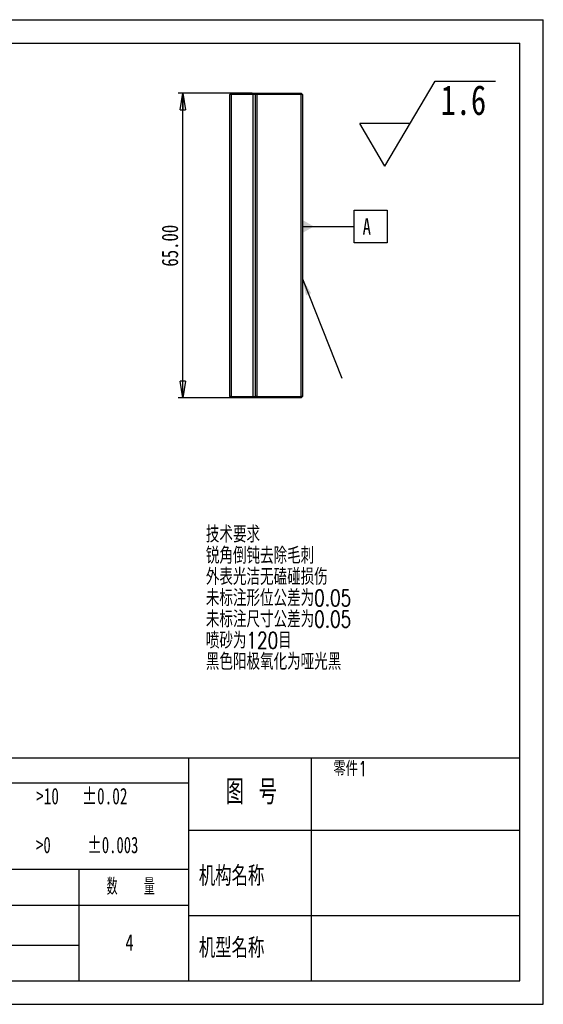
# Model space of a CAD drawing. Header units: millimetres. Extents: x 0 to 297, y 0 to 210.
# Tile 2 of 2: x 185 to 297, y 0 to 210. Entities that reach past the tile are written whole.
import ezdxf

# ---------------------------------------------------------------- set-up
doc = ezdxf.new("R2010")
doc.units = ezdxf.units.MM
doc.layers.add('图层0', color=7, linetype='Continuous', lineweight=25)
doc.styles.add('SLDTEXTSTYLE0', font='TXT', dxfattribs={"width": 0.75, "bigfont": 'bigfont'})
doc.styles.add('SLDTEXTSTYLE1', font='TXT', dxfattribs={"width": 0.75})
doc.styles.add('SLDTEXTSTYLE2', font='TXT', dxfattribs={"width": 0.666667, "bigfont": 'bigfont'})
doc.styles.add('SLDTEXTSTYLE4', font='TXT', dxfattribs={"width": 0.681818})
doc.styles.add('SLDTEXTSTYLE6', font='TXT', dxfattribs={"width": 0.653846})
doc.styles.add('SLDTEXTSTYLE7', font='TXT', dxfattribs={"width": 0.6, "bigfont": 'bigfont'})
doc.dimstyles.new('SLDDIMSTYLE2', dxfattribs={"dimtxt": 3.5, "dimasz": 3.556, "dimexe": 0, "dimexo": 0.0625, "dimgap": 0.875, "dimtad": 1, "dimrnd": 1e-09, "dimzin": 4, "dimdsep": 46, "dimtxsty": 'SLDTEXTSTYLE1', "dimblk1": 'CLOSED', "dimblk2": 'CLOSED', "dimsah": 1, "dimcen": 0.09, "dimadec": 0, "dimazin": 1, "dimtfac": 1, "dimtofl": 0, "dimtmove": 0, "dimatfit": 3, "dimldrblk": 'CLOSED', "dimfxl": 0, "dimfrac": 2, "dimtolj": 1, "dimtzin": 12, "dimarcsym": 0})
doc.dimstyles.new('SLDDIMSTYLE5', dxfattribs={"dimtxt": 0.18, "dimasz": 3.556, "dimexe": 0, "dimexo": 0.0625, "dimgap": 0, "dimtad": 0, "dimtih": 1, "dimtoh": 1, "dimdec": 0, "dimrnd": 1e-09, "dimzin": 0, "dimdsep": 46, "dimtxsty": 'Standard', "dimsah": 1, "dimcen": 0.09, "dimadec": 0, "dimazin": 0, "dimtfac": 3.556, "dimtdec": 0, "dimtofl": 0, "dimtmove": 0, "dimatfit": 3, "dimfxl": 0, "dimfrac": 2, "dimtolj": 1, "dimtzin": 0, "dimarcsym": 0})

# ---------------------------------------------------------------- blocks, each defined once
blk = doc.blocks.new('SW_SFSYMBOL_0')
at = {"layer": '图层0', "color": 0}
for p, q in [((-11.87, -9.07), (-1.17, 9.07)), ((-1.17, 9.07), (11.73, 9.07)), ((-11.87, -9.07), (-17.23, 0)), ((-6.52, 0), (-17.23, 0))]:
    blk.add_line(p, q, dxfattribs=at)
at = {"layer": '图层0', "color": 0, "insert": (0, 8.19), "char_height": 6.35, "attachment_point": 1, "style": 'SLDTEXTSTYLE1'}
blk.add_mtext('1.6', dxfattribs=at)
blk = doc.blocks.new('_Closed')
at = {"color": 0, "linetype": 'ByBlock', "lineweight": -2}
for p, q in [((-1, 0.166667), (0, 0)), ((-1, 0.166667), (-1, -0.166667)), ((0, 0), (-1, -0.166667)), ((0, 0), (-1, 0))]:
    blk.add_line(p, q, dxfattribs=at)
blk = doc.blocks.new('_D_20')
at = {"layer": '图层0'}
for p, q in [((234.95, 194.33), (219.15, 194.33)), ((220.15, 129.33), (220.15, 194.33)), ((234.95, 129.33), (219.15, 129.33))]:
    blk.add_line(p, q, dxfattribs=at)
at = {"layer": '图层0', "xscale": 3.556, "yscale": 3.556}
for p, rotation in [((220.15, 194.33), 90.0000000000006), ((220.15, 129.33), 270.0000000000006)]:
    blk.add_blockref('_Closed', p, dxfattribs=dict(at, rotation=rotation))
at = {"layer": '图层0', "insert": (215.64, 157.33), "char_height": 3.5, "attachment_point": 1, "rotation": 90, "style": 'SLDTEXTSTYLE1'}
blk.add_mtext('65.00', dxfattribs=at)
blk = doc.blocks.new('SW_DATUMTAG_0')
at = {"layer": '图层0', "color": 0}
for p, q in [((-1.77, -0.72), (-1.77, 6.28)), ((-1.77, 6.28), (5.23, 6.28)), ((5.23, 6.28), (5.23, -0.72)), ((-12.83, 2.78), (-1.77, 2.78)), ((5.23, -0.72), (-1.77, -0.72))]:
    blk.add_line(p, q, dxfattribs=at)
blk.add_solid([(-12.83, 1.38), (-12.83, 4.18), (-10.38, 2.78)], dxfattribs=at)
at = {"layer": '图层0', "color": 0, "insert": (0, 4.51), "char_height": 3.5, "attachment_point": 1, "style": 'SLDTEXTSTYLE1'}
blk.add_mtext('A', dxfattribs=at)

msp = doc.modelspace()

# ---------------------------------------------------------------- linework, layer by layer
at = {"color": 7, "linetype": 'Continuous', "lineweight": 25}
for p, q in [((230.4497381, 194.3265682), (230.1497381, 194.0265682)), ((230.1497381, 129.6265682), (230.1497381, 194.0265682)), ((230.4497381, 194.0265682), (230.1497381, 194.0265682)), ((230.4497381, 194.0265682), (230.4497381, 194.3265682)), ((230.4497381, 194.3265682), (235.4497381, 194.3265682)), ((235.1497381, 194.0265682), (230.4497381, 194.0265682)), ((230.4497381, 194.0265682), (230.4497381, 129.6265682)), ((235.1497381, 194.0265682), (235.4497381, 194.3265682)), ((235.6497381, 194.0265682), (235.1497381, 194.0265682)), ((235.1497381, 129.6265682), (235.1497381, 194.0265682)), ((235.4497381, 194.3265682), (235.9497381, 194.3265682)), ((235.9497381, 194.3265682), (235.6497381, 194.0265682)), ((235.6497381, 129.6265682), (235.6497381, 194.0265682)), ((235.9497381, 194.0265682), (235.6497381, 194.0265682)), ((235.9497381, 194.0265682), (235.9497381, 194.3265682)), ((235.9497381, 194.3265682), (245.3497381, 194.3265682)), ((235.9497381, 194.0265682), (235.9497381, 129.6265682)), ((245.3497381, 194.0265682), (235.9497381, 194.0265682)), ((245.3497381, 194.0265682), (245.3497381, 194.3265682)), ((245.6497381, 194.0265682), (245.3497381, 194.3265682)), ((245.3497381, 129.6265682), (245.3497381, 194.0265682)), ((245.6497381, 194.0265682), (245.3497381, 194.0265682)), ((245.6497381, 194.0265682), (245.6497381, 129.6265682)), ((230.4497381, 129.6265682), (230.1497381, 129.6265682)), ((230.1497381, 129.6265682), (230.4497381, 129.3265682)), ((230.4497381, 129.6265682), (230.4497381, 129.3265682)), ((230.4497381, 129.6265682), (235.1497381, 129.6265682)), ((235.4497381, 129.3265682), (230.4497381, 129.3265682)), ((235.1497381, 129.6265682), (235.6497381, 129.6265682)), ((235.4497381, 129.3265682), (235.1497381, 129.6265682)), ((235.9497381, 129.3265682), (235.4497381, 129.3265682)), ((235.9497381, 129.3265682), (235.6497381, 129.6265682)), ((235.9497381, 129.6265682), (235.6497381, 129.6265682)), ((235.9497381, 129.3265682), (235.9497381, 129.6265682)), ((235.9497381, 129.6265682), (245.3497381, 129.6265682)), ((245.3497381, 129.3265682), (235.9497381, 129.3265682)), ((245.3497381, 129.3265682), (245.3497381, 129.6265682)), ((245.6497381, 129.6265682), (245.3497381, 129.6265682)), ((245.3497381, 129.3265682), (245.6497381, 129.6265682))]:
    msp.add_line(p, q, dxfattribs=at)
at = {"layer": '图层0'}
for p, q in [((0, 210), (297, 210)), ((297, 0), (297, 210)), ((5, 204.9828915), (292, 204.9828915)), ((292, 4.9828915), (292, 204.9828915)), ((221.3534427, 52.5), (221.3534427, 4.9828915)), ((292, 52.5), (5, 52.5)), ((247.5, 52.5), (247.5, 4.9828915)), ((47.7573077, 47.2066813), (221.3534427, 47.2066813)), ((221.3534427, 37.1507103), (292, 37.1507103)), ((221.3534427, 28.7414458), (5, 28.7414458)), ((198, 28.7414458), (198, 4.9828915)), ((221.3534427, 21.0625238), (47.7573077, 21.0625238)), ((221.3534427, 18.9087584), (292, 18.9087584)), ((47.7573077, 12.6098759), (198, 12.6098759)), ((5, 4.9828915), (292, 4.9828915)), ((0, 0), (297, 0))]:
    msp.add_line(p, q, dxfattribs=at)

# ---------------------------------------------------------------- block references
for name, p in [('SW_SFSYMBOL_0', (275.1086716, 187.8418341)), ('SW_DATUMTAG_0', (258.475155, 163.1208923))]:
    msp.add_blockref(name, p, dxfattribs=at)

# ---------------------------------------------------------------- texts
for s, insert, char_height, attachment_point, style in [('技术要求', (225.0623924, 101.9938724), 3.5, 1, 'SLDTEXTSTYLE0'), ('锐角倒钝去除毛刺', (225.0623924, 97.4681778), 3.5, 1, 'SLDTEXTSTYLE0'), ('外表光洁无磕碰损伤', (225.0623924, 92.9424833), 3.5, 1, 'SLDTEXTSTYLE0'), ('未标注形位公差为0.05', (225.0623924, 88.4167888), 3.5, 1, 'SLDTEXTSTYLE0'), ('未标注尺寸公差为0.05', (225.0623924, 83.8910943), 3.5, 1, 'SLDTEXTSTYLE0'), ('喷砂为120目', (225.0623924, 79.3653997), 3.5, 1, 'SLDTEXTSTYLE0'), ('黑色阳极氧化为哑光黑', (225.0623924, 74.8397052), 3.5, 1, 'SLDTEXTSTYLE0'), ('未注倒角处均已C0.3倒角之', (146.6863439, 51.1744732), 3.5, 1, 'SLDTEXTSTYLE0'), ('零件1', (252.2508939, 51.8463597), 3.175, 1, 'SLDTEXTSTYLE0'), ('图 号', (234.7617002, 47.9304153), 5.29166667, 2, 'SLDTEXTSTYLE2'), ('>10   ±0.02', (188.8751575, 46.1532431), 3.5, 1, 'SLDTEXTSTYLE4'), ('>0     ±0.003', (188.8751575, 35.7381223), 3.5, 1, 'SLDTEXTSTYLE6'), ('机构名称', (223.5659049, 29.4964489), 4.23333333, 1, 'SLDTEXTSTYLE0'), ('数   量', (203.928637, 26.8698822), 3.5, 1, 'SLDTEXTSTYLE7'), ('喷砂黑色阳极氧化', (154.2070178, 18.081808), 3.5, 1, 'SLDTEXTSTYLE0'), ('4', (207.9040142, 14.9399624), 3.5, 1, 'SLDTEXTSTYLE1'), ('机型名称', (223.5659049, 14.1423895), 4.23333333, 1, 'SLDTEXTSTYLE0')]:
    msp.add_mtext(s, dxfattribs=dict(at, insert=insert, char_height=char_height, attachment_point=attachment_point, style=style))

# ---------------------------------------------------------------- dimensions: what is measured, and where the dimension line sits
dim = msp.add_linear_dim(base=(220.1497381, 194.3265682), p1=(235.9497381, 129.3265682), p2=(235.9497381, 194.3265682), angle=90, dimstyle='SLDDIMSTYLE2', dxfattribs=at)
dim.commit()
dim.dimension.update_dxf_attribs({"geometry": '_D_20', "text_midpoint": (220.1497381, 163.1489698), "dimtype": 160})

# ---------------------------------------------------------------- leaders
msp.add_leader([(245.6497381, 154.7518331), (254.0453348, 133.5118068)], dimstyle='SLDDIMSTYLE5', dxfattribs=at)

doc.saveas('drawing.dxf')
